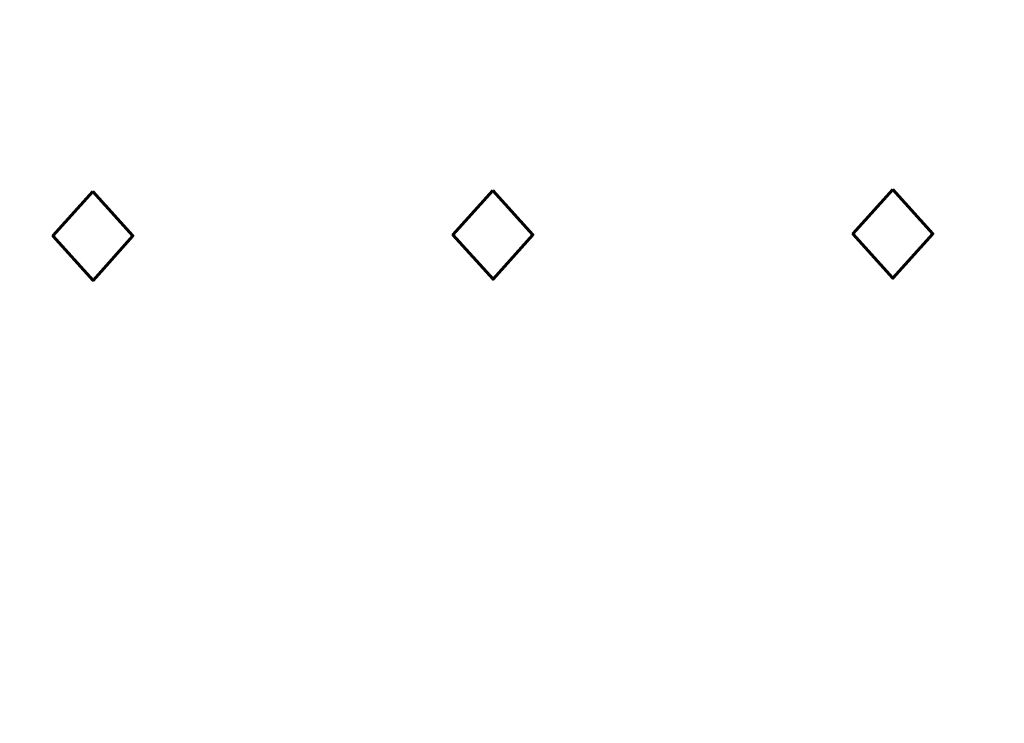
# Model space of a CAD drawing. Extents: x -134 to 1642, y -665 to 1050.
# Tile 46 of 88: x 1091.84 to 1094.48, y 49.81 to 51.69. Entities that reach past the tile are written whole.
import ezdxf

# ---------------------------------------------------------------- set-up
doc = ezdxf.new("R2010")
doc.units = 0
doc.header["$LTSCALE"] = 2
doc.header["$MEASUREMENT"] = 0
doc.linetypes.add('AUSGEZOGEN', pattern=[0])
doc.layers.add('LEGENDE', color=7, linetype='AUSGEZOGEN')
doc.layers.add('Rinne', color=200, linetype='CONTINUOUS')
doc.styles.add('ROMANS', font='romans.shx', dxfattribs={"width": 0.8})

msp = doc.modelspace()

# ---------------------------------------------------------------- hatches: boundary and pattern name
at = {"layer": 'Rinne'}
h = msp.add_hatch(dxfattribs=at)
h.set_pattern_fill('ANSI31', color=256, scale=20, style=0)
edge = h.paths.add_edge_path()
edge.add_arc((275.3679, -21751.9346), 21947.7116, 89.37835798, 89.45558254, ccw=False)
edge.add_arc((441.1644, -6471.3269), 6666.2044, 89.23823456, 89.37835802, ccw=False)
edge.add_arc((-14330.5661, -1117453.6522), 1117746.7286, 89.2363622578, 89.2382345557, ccw=False)
edge.add_arc((523.4269, -3023.7657), 3217.8537, 89.2014644, 89.2363594, ccw=False)
edge.add_arc((555.1156, -750.2107), 944.0779, 86.9472946, 89.2014644, ccw=False)
edge.add_arc((625.8602, 576.3278), 384.3457, 266.947295, 270.480512)
edge.add_arc((580.8616, 5941.7955), 5750.0021, 270.48051159, 270.66238394)
edge.add_arc((762.642, -9781.3893), 9974.2335, 90.52429443, 90.66238403, ccw=False)
edge.add_arc((2442.1729, -193318.2257), 193518.7544, 90.514365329, 90.524294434, ccw=False)
edge.add_arc((253.3758, 50487.9396), 50297.2358, 270.51436586, 270.5338415)
edge.add_arc((717.25, 702.9996), 510.1348, 270.533841, 270.627123)
edge.add_arc((-30540.7376, 2856402.6289), 2856380.8312, 270.6271245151, 270.6283711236)
edge.add_arc((769.6358, 1592.3807), 1398.8886, 270.6283711, 270.9931067)
edge.add_arc((599.0672, 11432.0881), 11240.0743, 270.9931067, 271.12177884)
edge.add_arc((275.3876, -21749.9806), 21944.9575, 89.378358, 89.45558853, ccw=False)
edge.add_arc((441.1525, -6472.2929), 6666.3705, 89.23823424, 89.37835798, ccw=False)
edge.add_arc((-14329.56, -1117377.5917), 1117669.8615, 89.2363621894, 89.2382342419, ccw=False)
edge.add_arc((523.3987, -3025.408), 3218.6962, 89.201476, 89.2363607, ccw=False)
edge.add_arc((555.0969, -751.1464), 944.2138, 86.9472921, 89.201476, ccw=False)
edge.add_arc((625.8522, 575.5918), 384.4098, 266.947292, 270.480491)
edge.add_arc((580.8488, 5941.8676), 5750.8743, 270.48049106, 270.66239251)
edge.add_arc((762.6798, -9785.4977), 9977.542, 90.5242933, 90.66239254, ccw=False)
edge.add_arc((2442.7138, -193377.7176), 193577.4487, 90.51436665, 90.524293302, ccw=False)
edge.add_arc((253.3886, 50486.674), 50296.7702, 270.51436695, 270.53384097)
edge.add_arc((717.2579, 702.2159), 510.151, 270.533841, 270.627122)
edge.add_arc((-30543.4756, 2856652.6309), 2856631.6482, 270.6271245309, 270.6283710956)
edge.add_arc((769.6458, 1591.7007), 1399.0085, 270.6283711, 270.9931066)
edge.add_arc((599.0683, 11431.9255), 11240.7116, 270.99310673, 271.12178071)

# ---------------------------------------------------------------- texts
at = {"layer": 'LEGENDE', "style": 'ROMANS'}
msp.add_text('01.07.2008 ...........................', height=2.5, rotation=0.1472, dxfattribs=at).set_placement((1061.9288, 50.9175))

doc.saveas('drawing.dxf')
